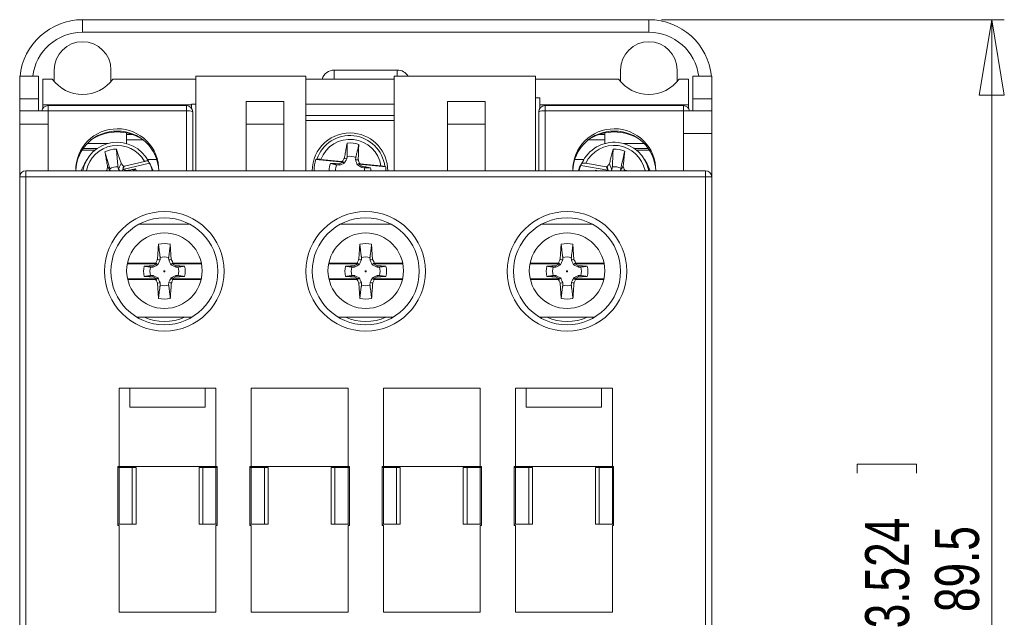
# Model space of a CAD drawing. Header units: millimetres. Extents: x 0 to 594, y 0 to 420.
# Tile 6 of 10: x 101 to 179, y 306 to 353. Entities that reach past the tile are written whole.
import ezdxf

# ---------------------------------------------------------------- set-up
doc = ezdxf.new("R2010")
doc.units = ezdxf.units.MM
doc.styles.add('SLDTEXTSTYLE3', font='TXT', dxfattribs={"width": 0.75})
doc.dimstyles.new('SLDDIMSTYLE0', dxfattribs={"dimtxt": 3.5, "dimasz": 6, "dimexe": 0, "dimexo": 0.0625, "dimgap": 0.875, "dimtad": 1, "dimdec": 1, "dimrnd": 1e-09, "dimzin": 12, "dimdsep": 46, "dimtxsty": 'SLDTEXTSTYLE3', "dimblk1": 'CLOSED', "dimblk2": 'CLOSED', "dimsah": 1, "dimcen": 0.09, "dimadec": 0, "dimazin": 3, "dimtfac": 1, "dimtdec": 1, "dimtofl": 0, "dimtmove": 0, "dimatfit": 3, "dimldrblk": 'CLOSED', "dimfxl": 0, "dimfrac": 2, "dimtolj": 1, "dimtzin": 12, "dimarcsym": 0})

# ---------------------------------------------------------------- blocks, each defined once
blk = doc.blocks.new('_CLOSED')
at = {"color": 0, "linetype": 'ByBlock', "lineweight": -2}
for p, q in [((-1, 0.166667), (0, 0)), ((-1, 0.166667), (-1, -0.166667)), ((0, 0), (-1, -0.166667)), ((0, 0), (-1, 0))]:
    blk.add_line(p, q, dxfattribs=at)
blk = doc.blocks.new('_D')
at = {"color": 7, "linetype": 'Continuous', "lineweight": 0}
for p, q in [((151.655, 353.215), (178.905, 353.215)), ((177.905, 353.215), (177.905, 263.715)), ((167.22, 317.894), (171.938, 317.894)), ((167.22, 317.894), (167.22, 317.183)), ((171.938, 317.894), (171.938, 317.183)), ((167.22, 303.419), (167.22, 304.13)), ((171.938, 303.419), (171.938, 304.13)), ((167.22, 303.419), (171.938, 303.419)), ((132.255, 263.715), (178.905, 263.715))]:
    blk.add_line(p, q, dxfattribs=at)
at = {"color": 7, "linetype": 'Continuous', "lineweight": 0, "xscale": 6, "yscale": 6}
for p, rotation in [((177.905, 353.215, -18.353), 90.00000000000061), ((177.905, 263.715, -18.353), 270.0000000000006)]:
    blk.add_blockref('_CLOSED', p, dxfattribs=dict(at, rotation=rotation))
at = {"color": 7, "linetype": 'Continuous', "lineweight": 0, "char_height": 3.5, "attachment_point": 1, "rotation": 90, "style": 'SLDTEXTSTYLE3'}
for s, insert in [('3.524', (167.843, 304.84)), ('89.5', (173.393, 306.131))]:
    blk.add_mtext(s, dxfattribs=dict(at, insert=insert))

msp = doc.modelspace()

# ---------------------------------------------------------------- linework, layer by layer
at = {"color": 7, "linetype": 'Continuous', "lineweight": 15}
for p, q in [((105.655, 352.215), (105.655, 353.215)), ((105.655, 353.215), (150.655, 353.215)), ((150.655, 352.215), (150.655, 353.215)), ((150.655, 352.215), (105.655, 352.215)), ((103.405, 348.299), (103.405, 349.215)), ((107.905, 349.215), (107.905, 348.299)), ((125.655, 349.215), (130.655, 349.215)), ((148.405, 348.299), (148.405, 349.215)), ((152.905, 349.215), (152.905, 348.299)), ((100.655, 348.715), (102.155, 348.715)), ((100.655, 346.915), (100.655, 348.715)), ((102.155, 346.915), (102.155, 348.715)), ((103.247, 348.496), (102.505, 348.496)), ((102.505, 346.455), (102.505, 348.496)), ((113.155, 348.496), (108.062, 348.496)), ((113.155, 348.496), (114.655, 348.496)), ((114.655, 348.715), (123.405, 348.715)), ((114.655, 341.215), (114.655, 348.715)), ((123.405, 348.715), (123.405, 341.215)), ((123.405, 348.496), (130.405, 348.496)), ((130.405, 341.215), (130.405, 348.715)), ((130.405, 348.715), (141.655, 348.715)), ((141.655, 341.215), (141.655, 348.715)), ((141.655, 348.496), (143.155, 348.496)), ((148.247, 348.496), (143.155, 348.496)), ((153.805, 348.496), (153.062, 348.496)), ((153.805, 346.455), (153.805, 348.496)), ((154.155, 348.715), (155.655, 348.715)), ((154.155, 348.715), (154.155, 346.915)), ((155.655, 348.715), (155.655, 346.915)), ((102.155, 346.915), (100.655, 346.915)), ((100.655, 346.915), (100.655, 345.965)), ((102.155, 346.915), (102.155, 345.965)), ((118.655, 346.715), (121.655, 346.715)), ((118.655, 346.715), (118.655, 344.915)), ((121.655, 344.915), (121.655, 346.715)), ((134.655, 346.715), (137.655, 346.715)), ((134.655, 344.915), (134.655, 346.715)), ((137.655, 346.715), (137.655, 344.915)), ((141.655, 346.996), (142.005, 346.996)), ((142.005, 346.455), (142.005, 346.996)), ((155.655, 346.915), (154.155, 346.915)), ((154.155, 345.965), (154.155, 346.915)), ((155.655, 345.965), (155.655, 346.915)), ((102.905, 345.965), (100.655, 345.965)), ((100.655, 344.915), (100.655, 345.965)), ((102.505, 346.455), (114.305, 346.455)), ((102.505, 346.201), (102.505, 346.455)), ((102.505, 346.182), (102.505, 346.201)), ((102.505, 346.201), (102.52, 346.201)), ((113.905, 346.382), (102.905, 346.382)), ((113.905, 345.969), (102.905, 345.969)), ((102.905, 344.915), (102.905, 345.965)), ((114.29, 346.201), (114.305, 346.201)), ((114.305, 346.496), (114.655, 346.496)), ((114.305, 346.455), (114.305, 346.496)), ((114.305, 346.201), (114.305, 346.455)), ((114.305, 346.182), (114.305, 346.201)), ((114.405, 341.215), (114.405, 345.882)), ((123.405, 346.496), (130.405, 346.496)), ((141.905, 345.882), (141.905, 341.215)), ((142.005, 346.455), (153.805, 346.455)), ((142.005, 346.201), (142.005, 346.455)), ((142.005, 346.201), (142.02, 346.201)), ((142.005, 346.182), (142.005, 346.201)), ((153.405, 346.382), (142.405, 346.382)), ((153.405, 345.969), (142.405, 345.969)), ((153.405, 344.165), (153.405, 345.965)), ((153.405, 345.965), (155.655, 345.965)), ((153.79, 346.201), (153.805, 346.201)), ((153.805, 346.201), (153.805, 346.455)), ((153.805, 346.182), (153.805, 346.201)), ((155.655, 345.965), (155.655, 344.165)), ((130.405, 345.596), (123.405, 345.596)), ((123.405, 345.215), (130.405, 345.215)), ((100.655, 340.715), (100.655, 344.915)), ((102.905, 344.915), (100.655, 344.915)), ((102.905, 341.215), (102.905, 344.915)), ((118.655, 344.915), (118.655, 341.215)), ((121.655, 344.915), (118.655, 344.915)), ((121.655, 341.215), (121.655, 344.915)), ((134.655, 341.215), (134.655, 344.915)), ((137.655, 344.915), (134.655, 344.915)), ((137.655, 344.915), (137.655, 341.215)), ((109.155, 344.215), (109.155, 343.367)), ((109.155, 344.078), (109.657, 344.078)), ((109.155, 343.67), (110.447, 343.67)), ((147.155, 343.67), (145.863, 343.67)), ((146.652, 344.078), (147.155, 344.078)), ((147.155, 343.367), (147.155, 344.215)), ((155.655, 344.165), (153.405, 344.165)), ((153.405, 341.215), (153.405, 344.165)), ((155.655, 344.165), (155.655, 340.715)), ((105.603, 342.834), (106.623, 342.834)), ((105.695, 342.973), (106.808, 342.973)), ((106.023, 343.367), (107.655, 343.367)), ((150.287, 343.367), (148.655, 343.367)), ((150.614, 342.973), (149.502, 342.973)), ((150.707, 342.834), (149.687, 342.834)), ((105.984, 342.085), (105.8, 341.767)), ((110.583, 341.957), (108.983, 341.561)), ((111.552, 342.095), (110.819, 342.095)), ((111.009, 341.767), (110.825, 342.085)), ((110.886, 341.974), (110.971, 341.823)), ((124.19, 342.116), (124.274, 342.136)), ((126.365, 341.878), (124.19, 342.116)), ((126.223, 341.932), (124.583, 342.112)), ((126.223, 341.932), (126.305, 341.962)), ((126.445, 341.788), (126.305, 341.962)), ((126.687, 342.339), (126.663, 342.148)), ((127.343, 342.073), (127.361, 342.266)), ((145.491, 342.095), (144.758, 342.095)), ((145.484, 342.085), (145.3, 341.767)), ((150.509, 341.767), (150.325, 342.085)), ((101.155, 341.215), (155.155, 341.215)), ((101.155, 341.215), (101.155, 340.715)), ((107.536, 341.215), (107.583, 341.255)), ((107.598, 341.215), (107.583, 341.255)), ((107.81, 341.366), (107.843, 341.215)), ((108.517, 341.328), (108.467, 341.529)), ((108.827, 341.215), (108.897, 341.58)), ((110.971, 341.823), (108.85, 341.298)), ((108.983, 341.561), (108.85, 341.298)), ((109.183, 341.226), (108.85, 341.298)), ((108.897, 341.58), (108.983, 341.561)), ((109.184, 341.215), (109.183, 341.226)), ((109.86, 341.348), (109.685, 341.215)), ((126.047, 341.653), (125.854, 341.671)), ((126.365, 341.878), (126.044, 341.76)), ((126.365, 341.878), (126.223, 341.932)), ((127.478, 341.675), (127.652, 341.815)), ((127.726, 341.767), (127.576, 341.745)), ((129.75, 341.507), (127.576, 341.745)), ((127.863, 341.56), (127.576, 341.745)), ((127.652, 341.815), (127.726, 341.767)), ((129.366, 341.588), (127.726, 341.767)), ((128.029, 341.433), (127.837, 341.457)), ((129.673, 341.544), (129.75, 341.507)), ((145.255, 341.639), (145.339, 341.797)), ((147.409, 341.265), (145.255, 341.639)), ((147.271, 341.519), (145.647, 341.801)), ((146.659, 341.215), (146.397, 341.243)), ((147.409, 341.265), (147.238, 341.215)), ((147.271, 341.519), (147.355, 341.543)), ((147.409, 341.265), (147.271, 341.519)), ((147.427, 341.215), (147.355, 341.543)), ((147.761, 341.521), (147.724, 341.318)), ((148.4, 341.215), (148.428, 341.406)), ((148.656, 341.215), (148.689, 341.311)), ((148.689, 341.311), (148.76, 341.26)), ((148.76, 341.26), (148.727, 341.215)), ((149.018, 341.215), (148.76, 341.26)), ((155.155, 341.215), (155.155, 340.715)), ((100.655, 274.715), (100.655, 340.715)), ((100.655, 340.715), (101.155, 340.715)), ((155.155, 340.715), (101.155, 340.715)), ((101.155, 340.715), (101.155, 274.715)), ((155.155, 274.715), (155.155, 340.715)), ((155.155, 340.715), (155.655, 340.715)), ((155.655, 340.715), (155.655, 274.715)), ((114.155, 336.965), (110.155, 336.965)), ((130.155, 336.965), (126.155, 336.965)), ((146.155, 336.965), (142.155, 336.965)), ((111.816, 334.309), (111.813, 334.116)), ((112.497, 334.116), (112.493, 334.309)), ((127.816, 334.309), (127.813, 334.116)), ((128.497, 334.116), (128.493, 334.309)), ((143.816, 334.309), (143.813, 334.116)), ((144.497, 334.116), (144.493, 334.309)), ((111.545, 333.815), (109.206, 333.815)), ((111.399, 333.854), (109.213, 333.854)), ((111.254, 333.557), (111.061, 333.554)), ((111.545, 333.815), (111.24, 333.663)), ((111.399, 333.854), (111.477, 333.893)), ((111.545, 333.815), (111.399, 333.854)), ((111.635, 333.735), (111.477, 333.893)), ((112.675, 333.735), (112.832, 333.893)), ((112.911, 333.854), (112.764, 333.815)), ((115.104, 333.815), (112.764, 333.815)), ((113.07, 333.663), (112.764, 333.815)), ((112.832, 333.893), (112.911, 333.854)), ((115.097, 333.854), (112.911, 333.854)), ((113.249, 333.554), (113.055, 333.557)), ((127.545, 333.815), (125.206, 333.815)), ((127.399, 333.854), (125.213, 333.854)), ((127.254, 333.557), (127.061, 333.554)), ((127.545, 333.815), (127.24, 333.663)), ((127.399, 333.854), (127.477, 333.893)), ((127.545, 333.815), (127.399, 333.854)), ((127.635, 333.735), (127.477, 333.893)), ((128.675, 333.735), (128.832, 333.893)), ((128.911, 333.854), (128.764, 333.815)), ((131.104, 333.815), (128.764, 333.815)), ((129.07, 333.663), (128.764, 333.815)), ((128.832, 333.893), (128.911, 333.854)), ((131.097, 333.854), (128.911, 333.854)), ((129.249, 333.554), (129.055, 333.557)), ((143.545, 333.815), (141.206, 333.815)), ((143.399, 333.854), (141.213, 333.854)), ((143.254, 333.557), (143.061, 333.554)), ((143.545, 333.815), (143.24, 333.663)), ((143.399, 333.854), (143.477, 333.893)), ((143.545, 333.815), (143.399, 333.854)), ((143.635, 333.735), (143.477, 333.893)), ((144.675, 333.735), (144.832, 333.893)), ((144.911, 333.854), (144.764, 333.815)), ((147.104, 333.815), (144.764, 333.815)), ((145.07, 333.663), (144.764, 333.815)), ((144.832, 333.893), (144.911, 333.854)), ((147.097, 333.854), (144.911, 333.854)), ((145.249, 333.554), (145.055, 333.557)), ((109.226, 332.615), (111.545, 332.615)), ((109.235, 332.577), (111.399, 332.577)), ((111.061, 332.877), (111.254, 332.873)), ((111.24, 332.768), (111.545, 332.615)), ((111.399, 332.577), (111.545, 332.615)), ((111.477, 332.538), (111.399, 332.577)), ((111.635, 332.695), (111.477, 332.538)), ((112.675, 332.695), (112.832, 332.538)), ((112.764, 332.615), (113.07, 332.768)), ((112.764, 332.615), (112.911, 332.577)), ((112.764, 332.615), (115.084, 332.615)), ((112.911, 332.577), (112.832, 332.538)), ((112.911, 332.577), (115.075, 332.577)), ((113.055, 332.873), (113.249, 332.877)), ((125.226, 332.615), (127.545, 332.615)), ((125.235, 332.577), (127.399, 332.577)), ((127.061, 332.877), (127.254, 332.873)), ((127.24, 332.768), (127.545, 332.615)), ((127.399, 332.577), (127.545, 332.615)), ((127.477, 332.538), (127.399, 332.577)), ((127.635, 332.695), (127.477, 332.538)), ((128.675, 332.695), (128.832, 332.538)), ((128.764, 332.615), (129.07, 332.768)), ((128.764, 332.615), (128.911, 332.577)), ((128.764, 332.615), (131.084, 332.615)), ((128.911, 332.577), (128.832, 332.538)), ((128.911, 332.577), (131.075, 332.577)), ((129.055, 332.873), (129.249, 332.877)), ((141.226, 332.615), (143.545, 332.615)), ((141.235, 332.577), (143.399, 332.577)), ((143.061, 332.877), (143.254, 332.873)), ((143.24, 332.768), (143.545, 332.615)), ((143.399, 332.577), (143.545, 332.615)), ((143.477, 332.538), (143.399, 332.577)), ((143.635, 332.695), (143.477, 332.538)), ((144.675, 332.695), (144.832, 332.538)), ((144.764, 332.615), (145.07, 332.768)), ((144.764, 332.615), (144.911, 332.577)), ((144.764, 332.615), (147.084, 332.615)), ((144.911, 332.577), (144.832, 332.538)), ((144.911, 332.577), (147.075, 332.577)), ((145.055, 332.873), (145.249, 332.877)), ((111.813, 332.315), (111.816, 332.121)), ((112.493, 332.121), (112.497, 332.315)), ((127.813, 332.315), (127.816, 332.121)), ((128.493, 332.121), (128.497, 332.315)), ((143.813, 332.315), (143.816, 332.121)), ((144.493, 332.121), (144.497, 332.315)), ((109.978, 329.565), (114.332, 329.565)), ((125.978, 329.565), (130.332, 329.565)), ((141.978, 329.565), (146.332, 329.565)), ((116.255, 323.915), (108.555, 323.915)), ((108.555, 323.915), (108.555, 317.715)), ((109.405, 322.415), (109.405, 323.915)), ((115.405, 323.915), (115.405, 322.415)), ((116.255, 317.715), (116.255, 323.915)), ((126.755, 323.915), (119.055, 323.915)), ((119.055, 323.915), (119.055, 317.715)), ((126.755, 317.715), (126.755, 323.915)), ((137.255, 323.915), (129.555, 323.915)), ((129.555, 323.915), (129.555, 317.715)), ((137.255, 317.715), (137.255, 323.915)), ((147.755, 323.915), (140.055, 323.915)), ((140.055, 323.915), (140.055, 317.715)), ((140.905, 322.415), (140.905, 323.915)), ((146.905, 323.915), (146.905, 322.415)), ((147.755, 317.715), (147.755, 323.915)), ((115.405, 322.415), (109.405, 322.415)), ((146.905, 322.415), (140.905, 322.415)), ((108.455, 317.715), (108.555, 317.715)), ((108.455, 317.715), (108.455, 313.015)), ((108.555, 317.715), (116.255, 317.715)), ((116.255, 317.715), (116.355, 317.715)), ((116.355, 317.715), (116.355, 313.015)), ((118.955, 317.715), (119.055, 317.715)), ((118.955, 317.715), (118.955, 313.015)), ((119.055, 317.715), (126.755, 317.715)), ((126.755, 317.715), (126.855, 317.715)), ((126.855, 317.715), (126.855, 313.015)), ((129.555, 317.715), (129.455, 317.715)), ((129.455, 317.715), (129.455, 313.015)), ((129.555, 317.715), (137.255, 317.715)), ((137.355, 317.715), (137.255, 317.715)), ((137.355, 317.715), (137.355, 313.015)), ((140.055, 317.715), (139.955, 317.715)), ((139.955, 317.715), (139.955, 313.015)), ((140.055, 317.715), (147.755, 317.715)), ((147.855, 317.715), (147.755, 317.715)), ((147.855, 317.715), (147.855, 313.015)), ((108.556, 317.615), (108.455, 317.615)), ((108.556, 317.615), (108.556, 313.115)), ((109.605, 317.615), (108.556, 317.615)), ((109.605, 317.615), (109.605, 313.115)), ((109.905, 317.615), (109.605, 317.615)), ((109.905, 317.615), (109.905, 313.115)), ((114.905, 313.115), (114.905, 317.615)), ((115.205, 317.615), (114.905, 317.615)), ((115.205, 313.115), (115.205, 317.615)), ((116.255, 317.615), (115.205, 317.615)), ((116.255, 317.615), (116.255, 313.115)), ((116.355, 317.615), (116.255, 317.615)), ((119.055, 317.615), (118.955, 317.615)), ((119.055, 313.115), (119.055, 317.615)), ((120.105, 317.615), (119.055, 317.615)), ((120.105, 317.615), (120.105, 313.115)), ((120.405, 317.615), (120.105, 317.615)), ((120.405, 317.615), (120.405, 313.115)), ((125.405, 313.115), (125.405, 317.615)), ((125.705, 317.615), (125.405, 317.615)), ((125.705, 313.115), (125.705, 317.615)), ((126.755, 317.615), (125.705, 317.615)), ((126.755, 317.615), (126.755, 313.115)), ((126.855, 317.615), (126.755, 317.615)), ((129.555, 317.615), (129.455, 317.615)), ((129.555, 313.115), (129.555, 317.615)), ((130.605, 317.615), (129.555, 317.615)), ((130.605, 317.615), (130.605, 313.115)), ((130.905, 317.615), (130.605, 317.615)), ((130.905, 317.615), (130.905, 313.115)), ((135.905, 313.115), (135.905, 317.615)), ((136.205, 317.615), (135.905, 317.615)), ((136.205, 313.115), (136.205, 317.615)), ((137.255, 317.615), (136.205, 317.615)), ((137.255, 317.615), (137.255, 313.115)), ((137.355, 317.615), (137.255, 317.615)), ((140.055, 317.615), (139.955, 317.615)), ((140.055, 313.115), (140.055, 317.615)), ((141.105, 317.615), (140.055, 317.615)), ((141.105, 317.615), (141.105, 313.115)), ((141.405, 317.615), (141.105, 317.615)), ((141.405, 317.615), (141.405, 313.115)), ((146.405, 313.115), (146.405, 317.615)), ((146.705, 317.615), (146.405, 317.615)), ((146.705, 313.115), (146.705, 317.615)), ((147.754, 317.615), (146.705, 317.615)), ((147.754, 313.115), (147.754, 317.615)), ((147.855, 317.615), (147.754, 317.615)), ((108.455, 313.115), (108.556, 313.115)), ((108.455, 313.015), (108.555, 313.015)), ((108.555, 313.015), (108.555, 306.115)), ((108.556, 313.115), (109.605, 313.115)), ((109.605, 313.115), (109.905, 313.115)), ((114.905, 313.115), (115.205, 313.115)), ((115.205, 313.115), (116.255, 313.115)), ((116.255, 313.115), (116.355, 313.115)), ((116.255, 306.115), (116.255, 313.015)), ((116.255, 313.015), (116.355, 313.015)), ((118.955, 313.115), (119.055, 313.115)), ((118.955, 313.015), (119.055, 313.015)), ((119.055, 313.115), (120.105, 313.115)), ((119.055, 313.015), (119.055, 306.115)), ((120.105, 313.115), (120.405, 313.115)), ((125.405, 313.115), (125.705, 313.115)), ((125.705, 313.115), (126.755, 313.115)), ((126.755, 313.115), (126.855, 313.115)), ((126.755, 306.115), (126.755, 313.015)), ((126.755, 313.015), (126.855, 313.015)), ((129.455, 313.115), (129.555, 313.115)), ((129.555, 313.015), (129.455, 313.015)), ((129.555, 313.115), (130.605, 313.115)), ((129.555, 313.015), (129.555, 306.115)), ((130.605, 313.115), (130.905, 313.115)), ((135.905, 313.115), (136.205, 313.115)), ((136.205, 313.115), (137.255, 313.115)), ((137.255, 313.115), (137.355, 313.115)), ((137.255, 306.115), (137.255, 313.015)), ((137.355, 313.015), (137.255, 313.015)), ((139.955, 313.115), (140.055, 313.115)), ((140.055, 313.015), (139.955, 313.015)), ((140.055, 313.115), (141.105, 313.115)), ((140.055, 313.015), (140.055, 306.115)), ((141.105, 313.115), (141.405, 313.115)), ((146.405, 313.115), (146.705, 313.115)), ((146.705, 313.115), (147.754, 313.115)), ((147.754, 313.115), (147.855, 313.115)), ((147.755, 306.115), (147.755, 313.015)), ((147.855, 313.015), (147.755, 313.015)), ((108.555, 306.115), (116.255, 306.115)), ((119.055, 306.115), (126.755, 306.115)), ((129.555, 306.115), (137.255, 306.115)), ((140.055, 306.115), (147.755, 306.115))]:
    msp.add_line(p, q, dxfattribs=at)
at = {"color": 8, "linetype": 'Continuous', "lineweight": 15}
for p, q in [((125.655, 348.496), (125.655, 349.215)), ((130.655, 349.215), (130.655, 348.715)), ((102.905, 346.382), (102.905, 345.969)), ((102.905, 345.969), (102.905, 345.965)), ((113.905, 345.969), (113.905, 346.382)), ((113.905, 341.215), (113.905, 345.969)), ((142.405, 346.382), (142.405, 345.969)), ((142.405, 345.969), (142.405, 341.215)), ((153.405, 345.969), (153.405, 346.382)), ((153.405, 345.965), (153.405, 345.969))]:
    msp.add_line(p, q, dxfattribs=at)
at = {"color": 8, "linetype": 'Continuous', "lineweight": 15, "flags": 128}
for points in [[(102.905, 345.969), (102.807, 345.967), (102.76, 345.965)], [(153.55, 345.965), (153.502, 345.967), (153.405, 345.969)]]:
    msp.add_lwpolyline(points, dxfattribs=at)
at = {"color": 7, "linetype": 'Continuous', "lineweight": 15, "flags": 128}
for points in [[(108.339, 342.936), (108.462, 342.56), (108.585, 342.184), (108.708, 341.808), (108.714, 341.79)], [(127.608, 343.3), (127.59, 342.899), (127.573, 342.498), (127.555, 342.098), (127.555, 342.078)], [(148.742, 342.774), (148.699, 342.381), (148.655, 341.988), (148.612, 341.596), (148.609, 341.577)], [(127.343, 342.073), (127.428, 342.075), (127.555, 342.078)], [(105.552, 341.215), (105.611, 341.378), (105.8, 341.767)], [(107.824, 341.215), (107.769, 341.31), (107.684, 341.455), (107.643, 341.525)], [(108.517, 341.328), (108.596, 341.514), (108.714, 341.79)], [(109.86, 341.348), (109.906, 341.258), (109.925, 341.215)], [(111.009, 341.767), (111.06, 341.676), (111.258, 341.215)], [(126.047, 341.653), (126.045, 341.739), (126.044, 341.76)], [(127.837, 341.457), (127.858, 341.54), (127.863, 341.56)], [(129.765, 341.215), (129.761, 341.356), (129.75, 341.507)], [(145.052, 341.215), (145.156, 341.486), (145.3, 341.767)], [(147.724, 341.318), (147.643, 341.498), (147.562, 341.678), (147.523, 341.765)], [(148.406, 341.215), (148.483, 341.352), (148.609, 341.577)], [(150.509, 341.767), (150.614, 341.571), (150.758, 341.215)], [(112.626, 335.364), (112.653, 334.964), (112.679, 334.564), (112.705, 334.163), (112.707, 334.144)], [(128.626, 335.364), (128.653, 334.964), (128.679, 334.564), (128.705, 334.163), (128.707, 334.144)], [(144.626, 335.364), (144.653, 334.964), (144.679, 334.564), (144.705, 334.163), (144.707, 334.144)], [(112.497, 334.116), (112.581, 334.127), (112.707, 334.144)], [(128.497, 334.116), (128.581, 334.127), (128.707, 334.144)], [(144.497, 334.116), (144.581, 334.127), (144.707, 334.144)], [(111.254, 333.557), (111.243, 333.642), (111.24, 333.663)], [(113.055, 333.557), (113.067, 333.642), (113.07, 333.663)], [(127.254, 333.557), (127.243, 333.642), (127.24, 333.663)], [(129.055, 333.557), (129.067, 333.642), (129.07, 333.663)], [(143.254, 333.557), (143.243, 333.642), (143.24, 333.663)], [(145.055, 333.557), (145.067, 333.642), (145.07, 333.663)], [(111.254, 332.873), (111.243, 332.789), (111.24, 332.768)], [(113.055, 332.873), (113.067, 332.789), (113.07, 332.768)], [(127.254, 332.873), (127.243, 332.789), (127.24, 332.768)], [(129.055, 332.873), (129.067, 332.789), (129.07, 332.768)], [(143.254, 332.873), (143.243, 332.789), (143.24, 332.768)], [(145.055, 332.873), (145.067, 332.789), (145.07, 332.768)], [(111.813, 332.315), (111.728, 332.303), (111.603, 332.286)], [(111.683, 331.066), (111.657, 331.467), (111.63, 331.867), (111.604, 332.267), (111.603, 332.286)], [(127.813, 332.315), (127.728, 332.303), (127.603, 332.286)], [(127.683, 331.066), (127.657, 331.467), (127.63, 331.867), (127.604, 332.267), (127.603, 332.286)], [(143.813, 332.315), (143.728, 332.303), (143.603, 332.286)], [(143.683, 331.066), (143.657, 331.467), (143.63, 331.867), (143.604, 332.267), (143.603, 332.286)]]:
    msp.add_lwpolyline(points, dxfattribs=at)
at = {"color": 7, "linetype": 'Continuous', "lineweight": 15}
for centre, radius in [((112.155, 333.215), 4.75), ((112.155, 333.215), 4.25), ((128.155, 333.215), 4.75), ((128.155, 333.215), 4.25), ((144.155, 333.215), 4.75), ((144.155, 333.215), 4.25), ((112.155, 333.265), 3), ((128.155, 333.265), 3), ((144.155, 333.265), 3), ((112.155, 333.215), 0.0467), ((128.155, 333.215), 0.0467), ((144.155, 333.215), 0.0467)]:
    msp.add_circle(centre, radius, dxfattribs=at)
for centre, radius, start, end in [((105.655, 348.215), 5, 90, 174.26083), ((150.655, 348.215), 5, 5.73917, 90), ((105.655, 349.215), 2.25, 0, 180), ((150.655, 349.215), 2.25, 0, 180), ((125.655, 348.215), 1, 90, 163.66414), ((130.655, 348.215), 1, 30, 90), ((102.905, 345.882), 0.5, 90, 170.43553), ((113.905, 345.882), 0.5, 0, 90), ((114.026, 345.184), 0.794, 61.51839, 98.77946), ((142.405, 345.882), 0.5, 90, 180), ((142.284, 345.184), 0.794, 81.22054, 118.48161), ((153.405, 345.882), 0.5, 9.56447, 90), ((108.379, 341.267), 3.274, 89.5504, 180.91099), ((108.378, 341.094), 3.274, 89.52756, 178.06492), ((108.433, 341.27), 3.272, 358.85685, 90.48921), ((108.43, 341.092), 3.276, 1.97272, 90.4348), ((147.879, 341.267), 3.274, 89.5504, 180.91099), ((147.878, 341.094), 3.274, 89.52756, 178.06492), ((147.933, 341.27), 3.272, 358.85685, 90.48921), ((147.93, 341.092), 3.276, 1.97272, 90.4348), ((108.405, 340.491), 3.799, 60.49863, 119.50137), ((126.905, 341.215), 3, 83.74187, 180), ((126.905, 341.215), 2.788, 6.77867, 160.70506), ((126.905, 341.215), 2.489, 8.6047, 158.87903), ((126.905, 341.215), 3, 360, 83.74187), ((147.905, 340.491), 3.799, 60.49863, 119.50137), ((108.408, 340.676), 2.798, 27.65107, 168.88948), ((108.404, 340.71), 2.227, 91.67069, 116.10091), ((126.905, 341.215), 2.2, 71.36241, 96.12132), ((147.902, 340.677), 2.797, 11.09358, 156.39727), ((147.905, 340.707), 2.23, 67.94443, 92.35342), ((126.905, 341.215), 2.86, 161.63189, 180), ((92.834, 205.942), 140.344, 76.052, 76.13839), ((126.905, 341.215), 1.145, 66.53558, 100.94816), ((101.155, 340.715), 0.5, 90, 180), ((108.404, 340.372), 1.159, 86.90549, 120.86612), ((108.477, 340.576), 2.788, 13.25219, 26.55897), ((126.905, 341.215), 1.652, 159.63829, 180), ((126.905, 341.215), 1.145, 156.53558, 180), ((126.905, 341.215), 1.145, 360, 10.94816), ((126.905, 341.215), 1.652, 360, 7.84544), ((147.83, 340.577), 2.786, 157.57908, 166.7513), ((147.905, 340.37), 1.16, 63.18322, 97.11463), ((155.155, 340.715), 0.5, 0, 90), ((112.155, 333.215), 2.2, 77.62055, 102.37945), ((128.155, 333.215), 2.2, 77.62055, 102.37945), ((144.155, 333.215), 2.2, 77.62055, 102.37945), ((93.033, 195.034), 140.344, 82.31014, 82.39652), ((112.155, 333.215), 1.145, 72.79371, 107.20629), ((109.033, 195.034), 140.344, 82.31014, 82.39652), ((128.155, 333.215), 1.145, 72.79371, 107.20629), ((125.033, 195.034), 140.344, 82.31014, 82.39652), ((144.155, 333.215), 1.145, 72.79371, 107.20629), ((112.155, 333.215), 1.652, 165.89643, 194.10357), ((112.155, 333.215), 1.145, 162.79371, 197.20629), ((112.155, 333.215), 1.145, 342.79371, 17.20629), ((112.155, 333.215), 1.652, 345.89643, 14.10357), ((128.155, 333.215), 1.652, 165.89643, 194.10357), ((128.155, 333.215), 1.145, 162.79371, 197.20629), ((128.155, 333.215), 1.145, 342.79371, 17.20629), ((128.155, 333.215), 1.652, 345.89643, 14.10357), ((144.155, 333.215), 1.652, 165.89643, 194.10357), ((144.155, 333.215), 1.145, 162.79371, 197.20629), ((144.155, 333.215), 1.145, 342.79371, 17.20629), ((144.155, 333.215), 1.652, 345.89643, 14.10357), ((112.155, 333.215), 1.145, 252.79371, 287.20629), ((131.276, 471.397), 140.344, 262.31014, 262.39652), ((128.155, 333.215), 1.145, 252.79371, 287.20629), ((147.276, 471.397), 140.344, 262.31014, 262.39652), ((144.155, 333.215), 1.145, 252.79371, 287.20629), ((163.276, 471.397), 140.344, 262.31014, 262.39652), ((112.155, 333.215), 2.2, 257.62055, 282.37945), ((128.155, 333.215), 2.2, 257.62055, 282.37945), ((144.155, 333.215), 2.2, 257.62055, 282.37945)]:
    msp.add_arc(centre, radius, start, end, dxfattribs=at)
at = {"color": 8, "linetype": 'Continuous', "lineweight": 15}
for centre, radius, start, end in [((105.655, 348.215), 4, 90, 172.81924), ((150.655, 348.215), 4, 7.18076, 90), ((108.408, 340.728), 2.498, 29.4691, 168.74796), ((147.902, 340.728), 2.498, 11.25671, 154.55811), ((112.155, 333.215), 3.989, 246.21191, 293.78809), ((128.155, 333.215), 3.989, 246.21191, 293.78809), ((144.155, 333.215), 3.989, 246.21191, 293.78809)]:
    msp.add_arc(centre, radius, start, end, dxfattribs=at)
at = {"color": 7, "linetype": 'Continuous', "lineweight": 15}
for centre in [(105.655, 350.314), (150.655, 350.314)]:
    msp.add_ellipse(centre, major_axis=(0, 3.046), ratio=0.984808, start_param=2.210002, end_param=4.073184, dxfattribs=at)
for points, knots in [([(108.467, 341.529), (108.464, 341.561), (108.458, 341.627), (108.446, 341.757), (108.425, 341.985), (108.4, 342.265), (108.369, 342.604), (108.35, 342.813), (108.339, 342.936)], [0, 0, 0, 0, 0.069302, 0.138604, 0.277207, 0.554413, 0.736998, 1, 1, 1, 1]), ([(126.458, 342.199), (126.481, 342.33), (126.528, 342.597), (126.599, 342.998), (126.646, 343.268), (126.67, 343.403)], [0, 0, 0, 0, 0.328071, 0.664035, 1, 1, 1, 1]), ([(126.67, 343.403), (126.672, 343.31), (126.674, 343.152), (126.679, 342.896), (126.682, 342.684), (126.685, 342.512), (126.686, 342.413), (126.687, 342.364), (126.687, 342.339)], [0, 0, 0, 0, 0.263002, 0.445587, 0.722793, 0.861396, 0.930698, 1, 1, 1, 1]), ([(127.361, 342.266), (127.366, 342.29), (127.378, 342.338), (127.401, 342.434), (127.441, 342.601), (127.49, 342.808), (127.549, 343.056), (127.586, 343.209), (127.608, 343.3)], [0, 0, 0, 0, 0.069302, 0.138604, 0.277207, 0.554413, 0.736998, 1, 1, 1, 1]), ([(147.523, 341.765), (147.554, 341.893), (147.619, 342.152), (147.716, 342.542), (147.781, 342.804), (147.813, 342.935)], [0, 0, 0, 0, 0.328071, 0.664035, 1, 1, 1, 1]), ([(147.813, 342.935), (147.809, 342.811), (147.801, 342.602), (147.789, 342.262), (147.778, 341.98), (147.77, 341.751), (147.765, 341.62), (147.762, 341.554), (147.761, 341.521)], [0, 0, 0, 0, 0.263002, 0.445587, 0.722793, 0.861396, 0.930698, 1, 1, 1, 1]), ([(148.428, 341.406), (148.436, 341.437), (148.45, 341.501), (148.479, 341.628), (148.53, 341.849), (148.593, 342.122), (148.668, 342.451), (148.715, 342.654), (148.742, 342.774)], [0, 0, 0, 0, 0.069302, 0.138604, 0.277207, 0.554413, 0.736998, 1, 1, 1, 1]), ([(107.643, 341.525), (107.619, 341.655), (107.571, 341.917), (107.498, 342.312), (107.449, 342.577), (107.424, 342.71)], [0, 0, 0, 0, 0.328071, 0.664035, 1, 1, 1, 1]), ([(107.424, 342.71), (107.458, 342.592), (107.515, 342.393), (107.608, 342.07), (107.685, 341.802), (107.747, 341.584), (107.783, 341.46), (107.801, 341.397), (107.81, 341.366)], [0, 0, 0, 0, 0.263002, 0.445587, 0.722793, 0.861396, 0.930698, 1, 1, 1, 1]), ([(110.886, 341.974), (110.879, 341.98), (110.866, 341.99), (110.807, 341.993), (110.726, 341.986), (110.646, 341.972), (110.598, 341.96), (110.583, 341.957)], [0, 0, 0, 0, 0.2210123, 0.4418847, 0.6664465, 0.8972282, 1, 1, 1, 1]), ([(124.583, 342.112), (124.547, 342.116), (124.476, 342.123), (124.381, 342.132), (124.311, 342.137), (124.281, 342.137), (124.275, 342.137), (124.274, 342.136)], [0, 0, 0, 0, 0.236903, 0.473919, 0.707507, 0.934659, 1, 1, 1, 1]), ([(126.305, 341.962), (126.325, 341.994), (126.365, 342.056), (126.416, 342.135), (126.447, 342.182), (126.458, 342.199)], [0, 0, 0, 0, 0.396392, 0.792784, 1, 1, 1, 1]), ([(126.663, 342.148), (126.645, 342.118), (126.609, 342.058), (126.536, 341.939), (126.481, 341.848), (126.445, 341.788)], [0, 0, 0, 0, 0.254447, 0.508911, 1, 1, 1, 1]), ([(127.478, 341.675), (127.458, 341.736), (127.424, 341.833), (127.38, 341.965), (127.355, 342.037), (127.343, 342.073)], [0, 0, 0, 0, 0.446211, 0.722888, 1, 1, 1, 1]), ([(127.555, 342.078), (127.563, 342.055), (127.596, 341.967), (127.628, 341.879), (127.652, 341.815)], [0, 0, 0, 0, 0.271067, 1, 1, 1, 1]), ([(107.583, 341.255), (107.591, 341.29), (107.606, 341.362), (107.627, 341.452), (107.639, 341.506), (107.643, 341.525)], [0, 0, 0, 0, 0.396392, 0.792784, 1, 1, 1, 1]), ([(108.604, 341.215), (108.599, 341.221), (108.57, 341.259), (108.541, 341.297), (108.517, 341.328)], [0, 0, 0, 0, 0.163985, 1, 1, 1, 1]), ([(108.714, 341.79), (108.73, 341.771), (108.792, 341.701), (108.853, 341.631), (108.897, 341.58)], [0, 0, 0, 0, 0.2710671, 1, 1, 1, 1]), ([(109.86, 341.348), (109.768, 341.331), (109.542, 341.291), (109.317, 341.25), (109.183, 341.226)], [0, 0, 0, 0, 0.409243, 1, 1, 1, 1]), ([(125.854, 341.671), (125.83, 341.677), (125.782, 341.688), (125.686, 341.711), (125.544, 341.745), (125.426, 341.773), (125.356, 341.79)], [0, 0, 0, 0, 0.144254, 0.288507, 0.577015, 1, 1, 1, 1]), ([(126.044, 341.76), (125.915, 341.765), (125.686, 341.776), (125.457, 341.785), (125.356, 341.79)], [0, 0, 0, 0, 0.561171, 1, 1, 1, 1]), ([(126.445, 341.788), (126.384, 341.768), (126.287, 341.735), (126.155, 341.69), (126.083, 341.666), (126.047, 341.653)], [0, 0, 0, 0, 0.446211, 0.722888, 1, 1, 1, 1]), ([(127.837, 341.457), (127.808, 341.475), (127.748, 341.511), (127.629, 341.584), (127.538, 341.639), (127.478, 341.675)], [0, 0, 0, 0, 0.2544467, 0.5089107, 1, 1, 1, 1]), ([(128.541, 341.441), (128.448, 341.457), (128.222, 341.497), (127.996, 341.537), (127.863, 341.56)], [0, 0, 0, 0, 0.409243, 1, 1, 1, 1]), ([(128.541, 341.441), (128.469, 341.439), (128.348, 341.438), (128.202, 341.435), (128.103, 341.434), (128.054, 341.433), (128.029, 341.433)], [0, 0, 0, 0, 0.422985, 0.711493, 0.855746, 1, 1, 1, 1]), ([(129.673, 341.544), (129.667, 341.546), (129.654, 341.55), (129.594, 341.559), (129.512, 341.57), (129.431, 341.58), (129.381, 341.586), (129.366, 341.588)], [0, 0, 0, 0, 0.221012, 0.441885, 0.666446, 0.897228, 1, 1, 1, 1]), ([(145.647, 341.801), (145.611, 341.806), (145.541, 341.817), (145.447, 341.822), (145.377, 341.817), (145.346, 341.807), (145.341, 341.799), (145.339, 341.797)], [0, 0, 0, 0, 0.236903, 0.473919, 0.707507, 0.934659, 1, 1, 1, 1]), ([(147.355, 341.543), (147.377, 341.572), (147.421, 341.631), (147.477, 341.705), (147.511, 341.75), (147.523, 341.765)], [0, 0, 0, 0, 0.3963922, 0.7927839, 1, 1, 1, 1]), ([(147.724, 341.318), (147.704, 341.288), (147.682, 341.253), (147.659, 341.219), (147.656, 341.215)], [0, 0, 0, 0, 0.887585, 1, 1, 1, 1]), ([(148.609, 341.577), (148.617, 341.553), (148.644, 341.464), (148.67, 341.376), (148.689, 341.311)], [0, 0, 0, 0, 0.271067, 1, 1, 1, 1]), ([(111.603, 334.144), (111.612, 334.277), (111.629, 334.548), (111.656, 334.954), (111.674, 335.227), (111.683, 335.364)], [0, 0, 0, 0, 0.328071, 0.664035, 1, 1, 1, 1]), ([(111.683, 335.364), (111.695, 335.272), (111.715, 335.116), (111.747, 334.862), (111.773, 334.651), (111.795, 334.48), (111.807, 334.383), (111.813, 334.333), (111.816, 334.309)], [0, 0, 0, 0, 0.263002, 0.445587, 0.722793, 0.861396, 0.930698, 1, 1, 1, 1]), ([(112.493, 334.309), (112.497, 334.333), (112.503, 334.383), (112.515, 334.48), (112.536, 334.651), (112.563, 334.862), (112.595, 335.116), (112.615, 335.272), (112.626, 335.364)], [0, 0, 0, 0, 0.069302, 0.138604, 0.277207, 0.554413, 0.736998, 1, 1, 1, 1]), ([(127.603, 334.144), (127.612, 334.277), (127.629, 334.548), (127.656, 334.954), (127.674, 335.227), (127.683, 335.364)], [0, 0, 0, 0, 0.328071, 0.664035, 1, 1, 1, 1]), ([(127.683, 335.364), (127.695, 335.272), (127.715, 335.116), (127.747, 334.862), (127.773, 334.651), (127.795, 334.48), (127.807, 334.383), (127.813, 334.333), (127.816, 334.309)], [0, 0, 0, 0, 0.263002, 0.445587, 0.722793, 0.861396, 0.930698, 1, 1, 1, 1]), ([(128.493, 334.309), (128.497, 334.333), (128.503, 334.383), (128.515, 334.48), (128.536, 334.651), (128.563, 334.862), (128.595, 335.116), (128.615, 335.272), (128.626, 335.364)], [0, 0, 0, 0, 0.069302, 0.138604, 0.277207, 0.554413, 0.736998, 1, 1, 1, 1]), ([(143.603, 334.144), (143.612, 334.277), (143.629, 334.548), (143.656, 334.954), (143.674, 335.227), (143.683, 335.364)], [0, 0, 0, 0, 0.328071, 0.664035, 1, 1, 1, 1]), ([(143.683, 335.364), (143.695, 335.272), (143.715, 335.116), (143.747, 334.862), (143.773, 334.651), (143.795, 334.48), (143.807, 334.383), (143.813, 334.333), (143.816, 334.309)], [0, 0, 0, 0, 0.263002, 0.445587, 0.722793, 0.861396, 0.930698, 1, 1, 1, 1]), ([(144.493, 334.309), (144.497, 334.333), (144.503, 334.383), (144.515, 334.48), (144.536, 334.651), (144.563, 334.862), (144.595, 335.116), (144.615, 335.272), (144.626, 335.364)], [0, 0, 0, 0, 0.069302, 0.138604, 0.277207, 0.554413, 0.736998, 1, 1, 1, 1]), ([(111.477, 333.893), (111.494, 333.926), (111.527, 333.992), (111.569, 334.076), (111.594, 334.127), (111.603, 334.144)], [0, 0, 0, 0, 0.396392, 0.792784, 1, 1, 1, 1]), ([(112.707, 334.144), (112.718, 334.121), (112.76, 334.038), (112.802, 333.954), (112.832, 333.893)], [0, 0, 0, 0, 0.271067, 1, 1, 1, 1]), ([(127.477, 333.893), (127.494, 333.926), (127.527, 333.992), (127.569, 334.076), (127.594, 334.127), (127.603, 334.144)], [0, 0, 0, 0, 0.396392, 0.792784, 1, 1, 1, 1]), ([(128.707, 334.144), (128.718, 334.121), (128.76, 334.038), (128.802, 333.954), (128.832, 333.893)], [0, 0, 0, 0, 0.271067, 1, 1, 1, 1]), ([(143.477, 333.893), (143.494, 333.926), (143.527, 333.992), (143.569, 334.076), (143.594, 334.127), (143.603, 334.144)], [0, 0, 0, 0, 0.396392, 0.792784, 1, 1, 1, 1]), ([(144.707, 334.144), (144.718, 334.121), (144.76, 334.038), (144.802, 333.954), (144.832, 333.893)], [0, 0, 0, 0, 0.271067, 1, 1, 1, 1]), ([(111.24, 333.663), (111.111, 333.654), (110.882, 333.639), (110.653, 333.624), (110.553, 333.618)], [0, 0, 0, 0, 0.561171, 1, 1, 1, 1]), ([(111.061, 333.554), (111.037, 333.557), (110.987, 333.563), (110.89, 333.575), (110.745, 333.594), (110.624, 333.609), (110.553, 333.618)], [0, 0, 0, 0, 0.144254, 0.288507, 0.577015, 1, 1, 1, 1]), ([(111.635, 333.735), (111.577, 333.708), (111.484, 333.664), (111.358, 333.606), (111.289, 333.573), (111.254, 333.557)], [0, 0, 0, 0, 0.4462115, 0.7228884, 1, 1, 1, 1]), ([(111.813, 334.116), (111.798, 334.084), (111.768, 334.021), (111.71, 333.895), (111.665, 333.798), (111.635, 333.735)], [0, 0, 0, 0, 0.254447, 0.508911, 1, 1, 1, 1]), ([(112.675, 333.735), (112.648, 333.793), (112.604, 333.886), (112.545, 334.012), (112.513, 334.081), (112.497, 334.116)], [0, 0, 0, 0, 0.446211, 0.722888, 1, 1, 1, 1]), ([(113.055, 333.557), (113.024, 333.572), (112.96, 333.602), (112.834, 333.66), (112.738, 333.705), (112.675, 333.735)], [0, 0, 0, 0, 0.254447, 0.508911, 1, 1, 1, 1]), ([(113.757, 333.618), (113.663, 333.624), (113.434, 333.639), (113.205, 333.654), (113.07, 333.663)], [0, 0, 0, 0, 0.4092434, 1, 1, 1, 1]), ([(113.757, 333.618), (113.685, 333.609), (113.565, 333.594), (113.42, 333.575), (113.322, 333.563), (113.273, 333.557), (113.249, 333.554)], [0, 0, 0, 0, 0.422985, 0.711493, 0.855746, 1, 1, 1, 1]), ([(127.24, 333.663), (127.111, 333.654), (126.882, 333.639), (126.653, 333.624), (126.553, 333.618)], [0, 0, 0, 0, 0.561171, 1, 1, 1, 1]), ([(127.061, 333.554), (127.037, 333.557), (126.987, 333.563), (126.89, 333.575), (126.745, 333.594), (126.624, 333.609), (126.553, 333.618)], [0, 0, 0, 0, 0.144254, 0.288507, 0.577015, 1, 1, 1, 1]), ([(127.635, 333.735), (127.577, 333.708), (127.484, 333.664), (127.358, 333.606), (127.289, 333.573), (127.254, 333.557)], [0, 0, 0, 0, 0.4462115, 0.7228884, 1, 1, 1, 1]), ([(127.813, 334.116), (127.798, 334.084), (127.768, 334.021), (127.71, 333.895), (127.665, 333.798), (127.635, 333.735)], [0, 0, 0, 0, 0.254447, 0.508911, 1, 1, 1, 1]), ([(128.675, 333.735), (128.648, 333.793), (128.604, 333.886), (128.545, 334.012), (128.513, 334.081), (128.497, 334.116)], [0, 0, 0, 0, 0.446211, 0.722888, 1, 1, 1, 1]), ([(129.055, 333.557), (129.024, 333.572), (128.96, 333.602), (128.834, 333.66), (128.738, 333.705), (128.675, 333.735)], [0, 0, 0, 0, 0.254447, 0.508911, 1, 1, 1, 1]), ([(129.757, 333.618), (129.663, 333.624), (129.434, 333.639), (129.205, 333.654), (129.07, 333.663)], [0, 0, 0, 0, 0.4092434, 1, 1, 1, 1]), ([(129.757, 333.618), (129.685, 333.609), (129.565, 333.594), (129.42, 333.575), (129.322, 333.563), (129.273, 333.557), (129.249, 333.554)], [0, 0, 0, 0, 0.422985, 0.711493, 0.855746, 1, 1, 1, 1]), ([(143.24, 333.663), (143.111, 333.654), (142.882, 333.639), (142.653, 333.624), (142.553, 333.618)], [0, 0, 0, 0, 0.561171, 1, 1, 1, 1]), ([(143.061, 333.554), (143.037, 333.557), (142.987, 333.563), (142.89, 333.575), (142.745, 333.594), (142.624, 333.609), (142.553, 333.618)], [0, 0, 0, 0, 0.144254, 0.288507, 0.577015, 1, 1, 1, 1]), ([(143.635, 333.735), (143.577, 333.708), (143.484, 333.664), (143.358, 333.606), (143.289, 333.573), (143.254, 333.557)], [0, 0, 0, 0, 0.446211, 0.722888, 1, 1, 1, 1]), ([(143.813, 334.116), (143.798, 334.084), (143.768, 334.021), (143.71, 333.895), (143.665, 333.798), (143.635, 333.735)], [0, 0, 0, 0, 0.254447, 0.508911, 1, 1, 1, 1]), ([(144.675, 333.735), (144.648, 333.793), (144.604, 333.886), (144.545, 334.012), (144.513, 334.081), (144.497, 334.116)], [0, 0, 0, 0, 0.446211, 0.722888, 1, 1, 1, 1]), ([(145.055, 333.557), (145.024, 333.572), (144.96, 333.602), (144.834, 333.66), (144.738, 333.705), (144.675, 333.735)], [0, 0, 0, 0, 0.2544467, 0.5089107, 1, 1, 1, 1]), ([(145.757, 333.618), (145.663, 333.624), (145.434, 333.639), (145.205, 333.654), (145.07, 333.663)], [0, 0, 0, 0, 0.4092434, 1, 1, 1, 1]), ([(145.757, 333.618), (145.685, 333.609), (145.565, 333.594), (145.42, 333.575), (145.322, 333.563), (145.273, 333.557), (145.249, 333.554)], [0, 0, 0, 0, 0.422985, 0.711493, 0.855746, 1, 1, 1, 1]), ([(110.553, 332.813), (110.624, 332.822), (110.745, 332.837), (110.89, 332.855), (110.987, 332.867), (111.037, 332.873), (111.061, 332.877)], [0, 0, 0, 0, 0.422985, 0.711493, 0.855746, 1, 1, 1, 1]), ([(110.553, 332.813), (110.647, 332.807), (110.876, 332.792), (111.105, 332.777), (111.24, 332.768)], [0, 0, 0, 0, 0.409243, 1, 1, 1, 1]), ([(111.254, 332.873), (111.286, 332.858), (111.349, 332.829), (111.475, 332.77), (111.572, 332.725), (111.635, 332.695)], [0, 0, 0, 0, 0.254447, 0.508911, 1, 1, 1, 1]), ([(111.635, 332.695), (111.662, 332.638), (111.706, 332.544), (111.764, 332.418), (111.797, 332.349), (111.813, 332.315)], [0, 0, 0, 0, 0.446211, 0.722888, 1, 1, 1, 1]), ([(112.497, 332.315), (112.512, 332.346), (112.541, 332.41), (112.6, 332.536), (112.645, 332.632), (112.675, 332.695)], [0, 0, 0, 0, 0.254447, 0.508911, 1, 1, 1, 1]), ([(112.675, 332.695), (112.732, 332.722), (112.826, 332.766), (112.952, 332.825), (113.021, 332.857), (113.055, 332.873)], [0, 0, 0, 0, 0.446211, 0.722888, 1, 1, 1, 1]), ([(113.07, 332.768), (113.198, 332.776), (113.427, 332.791), (113.656, 332.806), (113.757, 332.813)], [0, 0, 0, 0, 0.5611705, 1, 1, 1, 1]), ([(113.249, 332.877), (113.273, 332.873), (113.322, 332.867), (113.42, 332.855), (113.565, 332.837), (113.685, 332.822), (113.757, 332.813)], [0, 0, 0, 0, 0.144254, 0.288507, 0.577015, 1, 1, 1, 1]), ([(126.553, 332.813), (126.624, 332.822), (126.745, 332.837), (126.89, 332.855), (126.987, 332.867), (127.037, 332.873), (127.061, 332.877)], [0, 0, 0, 0, 0.422985, 0.711493, 0.855746, 1, 1, 1, 1]), ([(126.553, 332.813), (126.647, 332.807), (126.876, 332.792), (127.105, 332.777), (127.24, 332.768)], [0, 0, 0, 0, 0.409243, 1, 1, 1, 1]), ([(127.254, 332.873), (127.286, 332.858), (127.349, 332.829), (127.475, 332.77), (127.572, 332.725), (127.635, 332.695)], [0, 0, 0, 0, 0.254447, 0.508911, 1, 1, 1, 1]), ([(127.635, 332.695), (127.662, 332.638), (127.706, 332.544), (127.764, 332.418), (127.797, 332.349), (127.813, 332.315)], [0, 0, 0, 0, 0.446211, 0.722888, 1, 1, 1, 1]), ([(128.497, 332.315), (128.512, 332.346), (128.541, 332.41), (128.6, 332.536), (128.645, 332.632), (128.675, 332.695)], [0, 0, 0, 0, 0.254447, 0.508911, 1, 1, 1, 1]), ([(128.675, 332.695), (128.732, 332.722), (128.826, 332.766), (128.952, 332.825), (129.021, 332.857), (129.055, 332.873)], [0, 0, 0, 0, 0.446211, 0.722888, 1, 1, 1, 1]), ([(129.07, 332.768), (129.198, 332.776), (129.427, 332.791), (129.656, 332.806), (129.757, 332.813)], [0, 0, 0, 0, 0.5611705, 1, 1, 1, 1]), ([(129.249, 332.877), (129.273, 332.873), (129.322, 332.867), (129.42, 332.855), (129.565, 332.837), (129.685, 332.822), (129.757, 332.813)], [0, 0, 0, 0, 0.144254, 0.288507, 0.577015, 1, 1, 1, 1]), ([(142.553, 332.813), (142.624, 332.822), (142.745, 332.837), (142.89, 332.855), (142.987, 332.867), (143.037, 332.873), (143.061, 332.877)], [0, 0, 0, 0, 0.422985, 0.711493, 0.855746, 1, 1, 1, 1]), ([(142.553, 332.813), (142.647, 332.807), (142.876, 332.792), (143.105, 332.777), (143.24, 332.768)], [0, 0, 0, 0, 0.409243, 1, 1, 1, 1]), ([(143.254, 332.873), (143.286, 332.858), (143.349, 332.829), (143.475, 332.77), (143.572, 332.725), (143.635, 332.695)], [0, 0, 0, 0, 0.254447, 0.508911, 1, 1, 1, 1]), ([(143.635, 332.695), (143.662, 332.638), (143.706, 332.544), (143.764, 332.418), (143.797, 332.349), (143.813, 332.315)], [0, 0, 0, 0, 0.4462115, 0.7228884, 1, 1, 1, 1]), ([(144.497, 332.315), (144.512, 332.346), (144.541, 332.41), (144.6, 332.536), (144.645, 332.632), (144.675, 332.695)], [0, 0, 0, 0, 0.254447, 0.508911, 1, 1, 1, 1]), ([(144.675, 332.695), (144.732, 332.722), (144.826, 332.766), (144.952, 332.825), (145.021, 332.857), (145.055, 332.873)], [0, 0, 0, 0, 0.446211, 0.722888, 1, 1, 1, 1]), ([(145.07, 332.768), (145.198, 332.776), (145.427, 332.791), (145.656, 332.806), (145.757, 332.813)], [0, 0, 0, 0, 0.561171, 1, 1, 1, 1]), ([(145.249, 332.877), (145.273, 332.873), (145.322, 332.867), (145.42, 332.855), (145.565, 332.837), (145.685, 332.822), (145.757, 332.813)], [0, 0, 0, 0, 0.144254, 0.288507, 0.577015, 1, 1, 1, 1]), ([(111.603, 332.286), (111.592, 332.309), (111.549, 332.393), (111.508, 332.477), (111.477, 332.538)], [0, 0, 0, 0, 0.271067, 1, 1, 1, 1]), ([(111.816, 332.121), (111.813, 332.097), (111.807, 332.048), (111.795, 331.95), (111.773, 331.779), (111.747, 331.569), (111.715, 331.315), (111.695, 331.159), (111.683, 331.066)], [0, 0, 0, 0, 0.069302, 0.138604, 0.277207, 0.554413, 0.736998, 1, 1, 1, 1]), ([(112.626, 331.066), (112.615, 331.159), (112.595, 331.315), (112.563, 331.569), (112.536, 331.779), (112.515, 331.95), (112.503, 332.048), (112.497, 332.097), (112.493, 332.121)], [0, 0, 0, 0, 0.263002, 0.445587, 0.722793, 0.861396, 0.930698, 1, 1, 1, 1]), ([(112.707, 332.286), (112.698, 332.153), (112.68, 331.883), (112.653, 331.476), (112.635, 331.203), (112.626, 331.066)], [0, 0, 0, 0, 0.328071, 0.664035, 1, 1, 1, 1]), ([(112.832, 332.538), (112.816, 332.505), (112.783, 332.438), (112.741, 332.354), (112.715, 332.304), (112.707, 332.286)], [0, 0, 0, 0, 0.396392, 0.792784, 1, 1, 1, 1]), ([(127.603, 332.286), (127.592, 332.309), (127.549, 332.393), (127.508, 332.477), (127.477, 332.538)], [0, 0, 0, 0, 0.271067, 1, 1, 1, 1]), ([(127.816, 332.121), (127.813, 332.097), (127.807, 332.048), (127.795, 331.95), (127.773, 331.779), (127.747, 331.569), (127.715, 331.315), (127.695, 331.159), (127.683, 331.066)], [0, 0, 0, 0, 0.069302, 0.138604, 0.277207, 0.554413, 0.736998, 1, 1, 1, 1]), ([(128.626, 331.066), (128.615, 331.159), (128.595, 331.315), (128.563, 331.569), (128.536, 331.779), (128.515, 331.95), (128.503, 332.048), (128.497, 332.097), (128.493, 332.121)], [0, 0, 0, 0, 0.263002, 0.445587, 0.722793, 0.861396, 0.930698, 1, 1, 1, 1]), ([(128.707, 332.286), (128.698, 332.153), (128.68, 331.883), (128.653, 331.476), (128.635, 331.203), (128.626, 331.066)], [0, 0, 0, 0, 0.328071, 0.664035, 1, 1, 1, 1]), ([(128.832, 332.538), (128.816, 332.505), (128.783, 332.438), (128.741, 332.354), (128.715, 332.304), (128.707, 332.286)], [0, 0, 0, 0, 0.3963922, 0.7927839, 1, 1, 1, 1]), ([(143.603, 332.286), (143.592, 332.309), (143.549, 332.393), (143.508, 332.477), (143.477, 332.538)], [0, 0, 0, 0, 0.271067, 1, 1, 1, 1]), ([(143.816, 332.121), (143.813, 332.097), (143.807, 332.048), (143.795, 331.95), (143.773, 331.779), (143.747, 331.569), (143.715, 331.315), (143.695, 331.159), (143.683, 331.066)], [0, 0, 0, 0, 0.069302, 0.138604, 0.277207, 0.554413, 0.736998, 1, 1, 1, 1]), ([(144.626, 331.066), (144.615, 331.159), (144.595, 331.315), (144.563, 331.569), (144.536, 331.779), (144.515, 331.95), (144.503, 332.048), (144.497, 332.097), (144.493, 332.121)], [0, 0, 0, 0, 0.263002, 0.445587, 0.722793, 0.861396, 0.930698, 1, 1, 1, 1]), ([(144.707, 332.286), (144.698, 332.153), (144.68, 331.883), (144.653, 331.476), (144.635, 331.203), (144.626, 331.066)], [0, 0, 0, 0, 0.328071, 0.664035, 1, 1, 1, 1]), ([(144.832, 332.538), (144.816, 332.505), (144.783, 332.438), (144.741, 332.354), (144.715, 332.304), (144.707, 332.286)], [0, 0, 0, 0, 0.396392, 0.792784, 1, 1, 1, 1])]:
    msp.add_open_spline(points, degree=3, knots=knots, dxfattribs=at)

# ---------------------------------------------------------------- dimensions: what is measured, and where the dimension line sits
at = {"color": 7, "linetype": 'Continuous', "lineweight": 0}
dim = msp.add_linear_dim(base=(177.905, 263.715), p1=(150.655, 353.215), p2=(131.255, 263.715), angle=90, dimstyle='SLDDIMSTYLE0', dxfattribs=at)
dim.commit()
dim.dimension.update_dxf_attribs({"geometry": '_D', "text_midpoint": (177.905, 310.657), "dimtype": 160})

doc.saveas('drawing.dxf')
